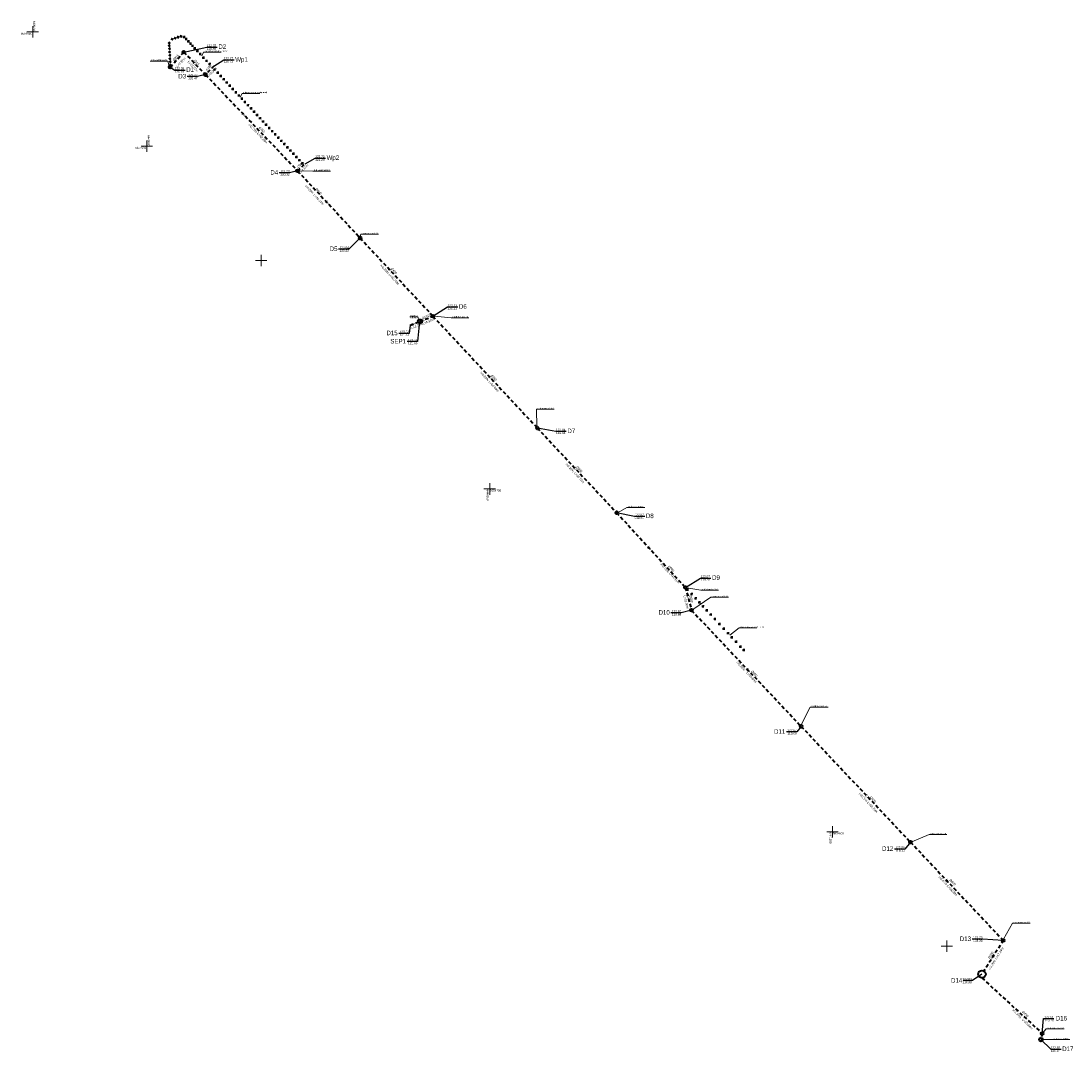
# Model space of a CAD drawing. Header units: metres. Extents: x 0 to 6446955, y 0 to 5658558.
# Tile 1 of 188: x 6438353 to 6438812, y 5653968 to 5654419. Entities that reach past the tile are written whole.
import ezdxf
from ezdxf.enums import TextEntityAlignment as Align

# ---------------------------------------------------------------- set-up
doc = ezdxf.new("R2010")
doc.units = ezdxf.units.M
doc.header["$MEASUREMENT"] = 0
doc.linetypes.add('1.5_1.0', pattern=[2.5, 1.5, -1])
doc.layers.get('0').update_dxf_attribs({"color": 2, "linetype": 'CONTINUOUS', "lineweight": 5})
for name, color, linetype, lineweight in [('!kanalizacja deszczowa', 24, '1.5_1.0', 40), ('!kanalizacja tłoczna', 240, '1.5_1.0', 40), ('!odcinek do zamulenia', 4, 'CONTINUOUS', 40), ('!opisy', 24, 'CONTINUOUS', 18), ('!studnie', 24, 'CONTINUOUS', 40), ('Warstwa 63', 7, 'CONTINUOUS', 0)]:
    doc.layers.add(name, color=color, linetype=linetype, lineweight=lineweight)
for name, color, linetype in [('Liczby', 24, 'CONTINUOUS'), ('Linie_odn', 24, 'CONTINUOUS'), ('Opis_PZ', 24, 'CONTINUOUS'), ('Teksty', 24, 'CONTINUOUS'), ('Wymiary', 7, 'CONTINUOUS')]:
    doc.layers.add(name, color=color, linetype=linetype)
doc.styles.add('MapaZas', font='geodezja.shx', dxfattribs={"width": 0.9})
doc.styles.get("Standard").update_dxf_attribs({"font": 'Working1250', "width": 0.75})

msp = doc.modelspace()

# ---------------------------------------------------------------- linework, layer by layer
at = {"layer": '!kanalizacja deszczowa'}
for points in [[(6438417.9, 5654398.63), (6438423.8, 5654405.25)], [(6438423.8, 5654405.25), (6438433.34, 5654395.37), (6438473.66, 5654353.29), (6438501.03, 5654323.92), (6438532.89, 5654289.7), (6438578.56, 5654240.8), (6438613.27, 5654203.74), (6438643.33, 5654171.05), (6438646.08, 5654161.02), (6438694.01, 5654110.28), (6438741.86, 5654059.61), (6438782.44, 5654016.64), (6438773.14, 5654001.86)], [(6438437.05, 5654399.13), (6438433.34, 5654395.37)], [(6438473.66, 5654353.29), (6438476.93, 5654356.34)], [(6438522.95, 5654285.73), (6438527.18, 5654287.43), (6438532.89, 5654289.7)], [(6438799.48, 5653975.94), (6438798.94, 5653973.23)]]:
    msp.add_lwpolyline(points, dxfattribs=at)
at = {"layer": '!kanalizacja deszczowa', "linetype": 'ByBlock'}
for points in [[(6438420.85, 5654401.94, 0.1, 0.1, 0), (6438419.53, 5654401.23, 0.1, 0.1, 0), (6438420.3, 5654400.55, 0.1, 0.1, 0)], [(6438429.28, 5654399.55, 0.1, 0.1, 0), (6438428.63, 5654401.06, 0.1, 0.1, 0), (6438427.8, 5654400.29, 0.1, 0.1, 0)], [(6438450.67, 5654377.25, 0.1, 0.1, 0), (6438450.02, 5654378.77, 0.1, 0.1, 0), (6438449.2, 5654378, 0.1, 0.1, 0)], [(6438487.23, 5654338.73, 0.1, 0.1, 0), (6438486.58, 5654340.25, 0.1, 0.1, 0), (6438485.75, 5654339.48, 0.1, 0.1, 0)], [(6438514.68, 5654309.23, 0.1, 0.1, 0), (6438514.03, 5654310.74, 0.1, 0.1, 0), (6438513.2, 5654309.97, 0.1, 0.1, 0)], [(6438524.99, 5654286.54, 0.1, 0.1, 0), (6438523.49, 5654286.5, 0.1, 0.1, 0), (6438523.87, 5654285.55, 0.1, 0.1, 0)], [(6438529.96, 5654288.52, 0.1, 0.1, 0), (6438528.47, 5654288.47, 0.1, 0.1, 0), (6438528.85, 5654287.52, 0.1, 0.1, 0)], [(6438558.57, 5654262.21, 0.1, 0.1, 0), (6438557.93, 5654263.73, 0.1, 0.1, 0), (6438557.1, 5654262.96, 0.1, 0.1, 0)], [(6438595.92, 5654222.27, 0.1, 0.1, 0), (6438595.27, 5654223.79, 0.1, 0.1, 0), (6438594.45, 5654223.02, 0.1, 0.1, 0)], [(6438628.3, 5654187.4, 0.1, 0.1, 0), (6438627.54, 5654189.23, 0.1, 0.1, 0), (6438626.55, 5654188.31, 0.1, 0.1, 0)], [(6438644.71, 5654166.04, 0.1, 0.1, 0), (6438644.87, 5654168.01, 0.1, 0.1, 0), (6438643.56, 5654167.65, 0.1, 0.1, 0)], [(6438671.65, 5654133.95, 0.1, 0.1, 0), (6438670.87, 5654135.76, 0.1, 0.1, 0), (6438669.88, 5654134.83, 0.1, 0.1, 0)], [(6438723.75, 5654078.78, 0.1, 0.1, 0), (6438722.97, 5654080.6, 0.1, 0.1, 0), (6438721.98, 5654079.67, 0.1, 0.1, 0)], [(6438758.69, 5654041.79, 0.1, 0.1, 0), (6438757.91, 5654043.61, 0.1, 0.1, 0), (6438756.92, 5654042.68, 0.1, 0.1, 0)], [(6438777.2, 5654008.33, 0.1, 0.1, 0), (6438778.77, 5654009.54, 0.1, 0.1, 0), (6438777.63, 5654010.27, 0.1, 0.1, 0)]]:
    msp.add_lwpolyline(points, format="xyseb", close=True, dxfattribs=at)
at = {"layer": '!kanalizacja tłoczna'}
msp.add_lwpolyline([(6438773.14, 5654000.21), (6438799.48, 5653975.94)], dxfattribs=at)
at = {"layer": '!kanalizacja tłoczna', "linetype": 'Continuous'}
msp.add_circle((6438773.14, 5654001.86), 1.65, dxfattribs=at)
at = {"layer": '!odcinek do zamulenia'}
for p, q in [((6438418.27, 5654411.15), (6438419.15, 5654410.7)), ((6438418.94, 5654411.37), (6438418.48, 5654410.49)), ((6438419.58, 5654411.58), (6438420.46, 5654411.13)), ((6438420.25, 5654411.79), (6438419.8, 5654410.91)), ((6438420.8, 5654411.97), (6438421.68, 5654411.51)), ((6438421.47, 5654412.18), (6438421.02, 5654411.3)), ((6438422.06, 5654412.37), (6438422.94, 5654411.91)), ((6438422.73, 5654412.58), (6438422.27, 5654411.7)), ((6438423.49, 5654411.96), (6438424.47, 5654411.83)), ((6438424.05, 5654412.39), (6438423.92, 5654411.41)), ((6438424.38, 5654411.02), (6438425.36, 5654410.88)), ((6438424.94, 5654411.44), (6438424.8, 5654410.46)), ((6438425.3, 5654410.03), (6438426.28, 5654409.89)), ((6438425.86, 5654410.45), (6438425.72, 5654409.47)), ((6438416.99, 5654409.62), (6438417.7, 5654408.92)), ((6438417.69, 5654409.62), (6438417, 5654408.92)), ((6438417.06, 5654408.42), (6438417.76, 5654407.72)), ((6438417.76, 5654408.42), (6438417.06, 5654407.72)), ((6438417.83, 5654407.11), (6438417.13, 5654406.4)), ((6438417.13, 5654407.1), (6438417.83, 5654406.41)), ((6438417.19, 5654405.68), (6438417.9, 5654404.99)), ((6438417.89, 5654405.69), (6438417.2, 5654404.98)), ((6438426.29, 5654408.97), (6438427.27, 5654408.83)), ((6438426.85, 5654409.39), (6438426.72, 5654408.41)), ((6438427.16, 5654408.04), (6438428.14, 5654407.91)), ((6438427.72, 5654408.46), (6438427.58, 5654407.48)), ((6438428.12, 5654407.01), (6438429.1, 5654406.88)), ((6438428.68, 5654407.43), (6438428.55, 5654406.45)), ((6438429.3, 5654405.75), (6438430.28, 5654405.62)), ((6438429.85, 5654406.18), (6438429.72, 5654405.2)), ((6438417.27, 5654404.2), (6438417.98, 5654403.51)), ((6438417.97, 5654404.21), (6438417.28, 5654403.5)), ((6438418.05, 5654402.71), (6438417.35, 5654402)), ((6438417.35, 5654402.7), (6438418.05, 5654402.01)), ((6438417.42, 5654401.41), (6438418.13, 5654400.71)), ((6438418.12, 5654401.41), (6438417.43, 5654400.71)), ((6438430.53, 5654404.44), (6438431.51, 5654404.3)), ((6438431.08, 5654404.86), (6438430.95, 5654403.88)), ((6438431.96, 5654402.9), (6438432.94, 5654402.77)), ((6438432.52, 5654403.33), (6438432.38, 5654402.35)), ((6438433.29, 5654401.48), (6438434.27, 5654401.34)), ((6438433.85, 5654401.9), (6438433.71, 5654400.92)), ((6438417.49, 5654400.01), (6438418.2, 5654399.32)), ((6438418.19, 5654400.02), (6438417.5, 5654399.31)), ((6438434.62, 5654400.06), (6438435.6, 5654399.92)), ((6438435.18, 5654400.48), (6438435.05, 5654399.5)), ((6438436.81, 5654397.72), (6438437.79, 5654397.58)), ((6438437.37, 5654398.14), (6438437.23, 5654397.16)), ((6438438.13, 5654396.31), (6438439.11, 5654396.17)), ((6438438.68, 5654396.73), (6438438.55, 5654395.75)), ((6438439.46, 5654394.88), (6438440.44, 5654394.75)), ((6438440.01, 5654395.3), (6438439.88, 5654394.32)), ((6438440.79, 5654393.46), (6438441.77, 5654393.32)), ((6438441.34, 5654393.88), (6438441.21, 5654392.9)), ((6438442.12, 5654392.03), (6438443.1, 5654391.9)), ((6438442.67, 5654392.45), (6438442.54, 5654391.47)), ((6438443.45, 5654390.61), (6438444.43, 5654390.47)), ((6438444, 5654391.03), (6438443.87, 5654390.05)), ((6438444.78, 5654389.18), (6438445.76, 5654389.05)), ((6438445.33, 5654389.61), (6438445.2, 5654388.62)), ((6438446.11, 5654387.76), (6438447.09, 5654387.62)), ((6438446.66, 5654388.18), (6438446.53, 5654387.2)), ((6438447.44, 5654386.33), (6438448.42, 5654386.2)), ((6438447.99, 5654386.76), (6438447.86, 5654385.78)), ((6438448.76, 5654384.92), (6438449.74, 5654384.79)), ((6438449.31, 5654385.34), (6438449.18, 5654384.36)), ((6438450.07, 5654383.5), (6438451.05, 5654383.36)), ((6438450.63, 5654383.92), (6438450.5, 5654382.94)), ((6438451.96, 5654382.51), (6438451.83, 5654381.53)), ((6438451.4, 5654382.08), (6438452.38, 5654381.95)), ((6438452.73, 5654380.66), (6438453.71, 5654380.52)), ((6438453.29, 5654381.08), (6438453.16, 5654380.1)), ((6438454.06, 5654379.24), (6438455.04, 5654379.1)), ((6438454.62, 5654379.66), (6438454.49, 5654378.68)), ((6438455.38, 5654377.82), (6438456.36, 5654377.69)), ((6438455.94, 5654378.25), (6438455.81, 5654377.27)), ((6438456.7, 5654376.4), (6438457.68, 5654376.26)), ((6438457.26, 5654376.82), (6438457.12, 5654375.84)), ((6438458.04, 5654374.97), (6438459.03, 5654374.84)), ((6438458.6, 5654375.39), (6438458.47, 5654374.41)), ((6438459.36, 5654373.55), (6438460.34, 5654373.41)), ((6438459.92, 5654373.97), (6438459.79, 5654372.99)), ((6438460.7, 5654372.13), (6438461.68, 5654371.99)), ((6438461.26, 5654372.55), (6438461.12, 5654371.57)), ((6438462.02, 5654370.71), (6438463, 5654370.58)), ((6438462.58, 5654371.14), (6438462.44, 5654370.16)), ((6438463.34, 5654369.33), (6438464.32, 5654369.2)), ((6438463.9, 5654369.75), (6438463.77, 5654368.77)), ((6438464.66, 5654367.91), (6438465.64, 5654367.77)), ((6438465.22, 5654368.33), (6438465.08, 5654367.35)), ((6438465.98, 5654366.49), (6438466.96, 5654366.35)), ((6438466.54, 5654366.91), (6438466.4, 5654365.93)), ((6438467.3, 5654365.07), (6438468.28, 5654364.93)), ((6438467.85, 5654365.49), (6438467.72, 5654364.51)), ((6438469.18, 5654364.07), (6438469.05, 5654363.08)), ((6438468.62, 5654363.64), (6438469.6, 5654363.51)), ((6438469.94, 5654362.25), (6438470.92, 5654362.11)), ((6438470.5, 5654362.67), (6438470.37, 5654361.69)), ((6438471.26, 5654360.83), (6438472.24, 5654360.7)), ((6438471.82, 5654361.26), (6438471.69, 5654360.27)), ((6438472.58, 5654359.41), (6438473.56, 5654359.27)), ((6438473.14, 5654359.83), (6438473, 5654358.85)), ((6438473.9, 5654358.03), (6438474.88, 5654357.9)), ((6438474.46, 5654358.45), (6438474.33, 5654357.47)), ((6438475.22, 5654356.6), (6438476.2, 5654356.46)), ((6438475.78, 5654357.02), (6438475.64, 5654356.04)), ((6438643.76, 5654170.14), (6438644.74, 5654170.01)), ((6438644.31, 5654170.57), (6438644.18, 5654169.58)), ((6438645.54, 5654168.22), (6438646.52, 5654168.09)), ((6438646.1, 5654168.65), (6438645.96, 5654167.67)), ((6438647.3, 5654166.34), (6438648.28, 5654166.2)), ((6438647.86, 5654166.76), (6438647.72, 5654165.78)), ((6438648.93, 5654164.58), (6438649.91, 5654164.44)), ((6438649.49, 5654165), (6438649.36, 5654164.02)), ((6438650.5, 5654162.89), (6438651.48, 5654162.76)), ((6438651.06, 5654163.32), (6438650.92, 5654162.34)), ((6438652.2, 5654161.06), (6438653.18, 5654160.93)), ((6438652.76, 5654161.49), (6438652.63, 5654160.51)), ((6438653.87, 5654159.27), (6438654.85, 5654159.13)), ((6438654.43, 5654159.69), (6438654.29, 5654158.71)), ((6438655.74, 5654157.26), (6438656.72, 5654157.12)), ((6438656.3, 5654157.68), (6438656.17, 5654156.7)), ((6438657.75, 5654155.1), (6438658.73, 5654154.96)), ((6438658.31, 5654155.52), (6438658.18, 5654154.54)), ((6438659.63, 5654153.08), (6438660.61, 5654152.95)), ((6438660.18, 5654153.51), (6438660.05, 5654152.52)), ((6438661.47, 5654151.11), (6438662.45, 5654150.97)), ((6438662.02, 5654151.53), (6438661.89, 5654150.55)), ((6438663.13, 5654149.31), (6438664.11, 5654149.18)), ((6438663.69, 5654149.73), (6438663.56, 5654148.75)), ((6438664.97, 5654147.33), (6438665.95, 5654147.2)), ((6438665.53, 5654147.76), (6438665.4, 5654146.78)), ((6438666.92, 5654145.25), (6438667.9, 5654145.11)), ((6438667.47, 5654145.67), (6438667.34, 5654144.69)), ((6438668.33, 5654143.73), (6438669.31, 5654143.59)), ((6438668.88, 5654144.15), (6438668.75, 5654143.17))]:
    msp.add_line(p, q, dxfattribs=at)
at = {"layer": '!opisy', "color": 24}
for points in [[(6438409.06, 5654401.3), (6438416.86, 5654401.3), (6438417.49, 5654399.06)], [(6438440.26, 5654405.19), (6438432.46, 5654405.19), (6438431.71, 5654403.64)], [(6438457.12, 5654387.14), (6438449.32, 5654387.14), (6438448.57, 5654385.59)], [(6438488.05, 5654353.19), (6438480.25, 5654353.19), (6438474.26, 5654353.26)], [(6438509.11, 5654325.55), (6438501.31, 5654325.55), (6438500.99, 5654324.51)], [(6438522.82, 5654289.43), (6438526.22, 5654289.43), (6438526.78, 5654288.24)], [(6438548.63, 5654288.99), (6438540.83, 5654288.99), (6438533.49, 5654289.68)], [(6438585.94, 5654248.99), (6438578.14, 5654248.99), (6438578.34, 5654241.35)], [(6438625.54, 5654206), (6438617.74, 5654206), (6438613.87, 5654203.8)], [(6438657.85, 5654169.83), (6438650.05, 5654169.83), (6438643.91, 5654170.93)], [(6438662.27, 5654166.73), (6438654.47, 5654166.73), (6438646.59, 5654161.37)], [(6438674.62, 5654153.33), (6438666.82, 5654153.33), (6438662.81, 5654150.12)], [(6438705.76, 5654118.66), (6438697.96, 5654118.66), (6438694.02, 5654110.88)], [(6438757.8, 5654062.95), (6438750, 5654062.95), (6438742.43, 5654059.8)], [(6438794.24, 5654024.12), (6438786.44, 5654024.12), (6438782.63, 5654017.21)], [(6438809.1, 5653977.88), (6438801.3, 5653977.88), (6438799.48, 5653975.94)], [(6438811.52, 5653973.23), (6438803.72, 5653973.23), (6438798.96, 5653973.23)]]:
    msp.add_lwpolyline(points, dxfattribs=at)
at = {"layer": '!studnie'}
for centre, radius in [((6438423.8, 5654405.25), 0.6), ((6438417.9, 5654398.63), 0.6), ((6438433.34, 5654395.37), 0.6), ((6438473.66, 5654353.29), 0.6), ((6438501.03, 5654323.92), 0.6), ((6438527.18, 5654287.43), 0.9), ((6438532.89, 5654289.7), 0.6), ((6438578.56, 5654240.8), 0.6), ((6438613.27, 5654203.74), 0.6), ((6438643.34, 5654171.06), 0.6), ((6438646.08, 5654161.05), 0.6), ((6438694.01, 5654110.28), 0.6), ((6438741.86, 5654059.61), 0.6), ((6438782.44, 5654016.64), 0.6), ((6438798.94, 5653973.23), 0.8), ((6438799.48, 5653975.94), 0.6)]:
    msp.add_circle(centre, radius, dxfattribs=at)
at = {"color": 0, "lineweight": 13}
for p, q in [((6438357.72, 5654411.61), (6438357.72, 5654416.61)), ((6438357.72, 5654411.61), (6438357.72, 5654416.61)), ((6438355.22, 5654414.11), (6438360.22, 5654414.11)), ((6438355.22, 5654414.11), (6438360.22, 5654414.11)), ((6438405.22, 5654364.11), (6438407.72, 5654364.11)), ((6438405.22, 5654364.11), (6438407.72, 5654364.11)), ((6438407.72, 5654361.61), (6438407.72, 5654366.61)), ((6438407.72, 5654361.61), (6438407.72, 5654366.61)), ((6438407.72, 5654361.61), (6438407.72, 5654366.61)), ((6438407.72, 5654361.61), (6438407.72, 5654366.61)), ((6438407.72, 5654361.61), (6438407.72, 5654364.52)), ((6438407.72, 5654361.61), (6438407.72, 5654364.52)), ((6438407.72, 5654364.11), (6438410.22, 5654364.11)), ((6438407.72, 5654364.11), (6438410.22, 5654364.11)), ((6438455.22, 5654314.11), (6438460.22, 5654314.11)), ((6438455.22, 5654314.11), (6438460.22, 5654314.11)), ((6438455.22, 5654314.11), (6438460.22, 5654314.11)), ((6438455.22, 5654314.11), (6438460.22, 5654314.11)), ((6438457.72, 5654311.61), (6438457.72, 5654316.61)), ((6438457.72, 5654311.61), (6438457.72, 5654316.61)), ((6438457.72, 5654311.61), (6438457.72, 5654316.61)), ((6438457.72, 5654311.61), (6438457.72, 5654316.61)), ((6438555.22, 5654214.11), (6438560.22, 5654214.11)), ((6438555.22, 5654214.11), (6438560.22, 5654214.11)), ((6438555.22, 5654214.11), (6438560.22, 5654214.11)), ((6438555.22, 5654214.11), (6438560.22, 5654214.11)), ((6438555.22, 5654214.11), (6438560.22, 5654214.11)), ((6438555.22, 5654214.11), (6438560.22, 5654214.11)), ((6438557.72, 5654214.11), (6438557.72, 5654216.61)), ((6438557.72, 5654214.11), (6438557.72, 5654216.61)), ((6438557.72, 5654214.11), (6438557.72, 5654216.61)), ((6438557.72, 5654214.11), (6438557.72, 5654216.61)), ((6438557.72, 5654211.61), (6438557.72, 5654214.11)), ((6438557.72, 5654211.61), (6438557.72, 5654214.11)), ((6438707.72, 5654061.61), (6438707.72, 5654066.61)), ((6438707.72, 5654061.61), (6438707.72, 5654066.61)), ((6438705.22, 5654064.11), (6438710.22, 5654064.11)), ((6438705.22, 5654064.11), (6438710.22, 5654064.11)), ((6438757.72, 5654011.61), (6438757.72, 5654016.61)), ((6438757.72, 5654011.61), (6438757.72, 5654016.61)), ((6438755.22, 5654014.11), (6438760.22, 5654014.11)), ((6438755.22, 5654014.11), (6438760.22, 5654014.11))]:
    msp.add_line(p, q, dxfattribs=at)
at = {"layer": 'Linie_odn'}
for points in [[(6438423.8, 5654405.25), (6438433.97, 5654407.43), (6438438.47, 5654407.43)], [(6438437.05, 5654399.13), (6438441.36, 5654401.83), (6438445.86, 5654401.83)], [(6438417.88, 5654398.66), (6438419.92, 5654397.4), (6438424.42, 5654397.4)], [(6438433.33, 5654395.38), (6438429.84, 5654394.51), (6438425.34, 5654394.51)], [(6438476.93, 5654356.34), (6438481.35, 5654358.85), (6438485.85, 5654358.85)], [(6438473.65, 5654353.3), (6438470.15, 5654352.45), (6438465.65, 5654352.45)], [(6438501.02, 5654323.93), (6438496.11, 5654319.01), (6438491.61, 5654319.01)], [(6438532.89, 5654289.71), (6438539.26, 5654293.76), (6438543.76, 5654293.76)], [(6438527.03, 5654287.36), (6438526.06, 5654278.57), (6438521.56, 5654278.57)], [(6438522.95, 5654285.75), (6438522.43, 5654282.19), (6438517.93, 5654282.19)], [(6438578.56, 5654240.82), (6438586.72, 5654239.34), (6438591.22, 5654239.34)], [(6438613.27, 5654203.76), (6438621.05, 5654202.16), (6438625.55, 5654202.16)], [(6438643.33, 5654171.07), (6438650.03, 5654175.16), (6438654.53, 5654175.16)], [(6438646.07, 5654161.04), (6438641.51, 5654159.93), (6438637.01, 5654159.93)], [(6438694.01, 5654110.28), (6438692.05, 5654107.82), (6438687.55, 5654107.82)], [(6438741.86, 5654059.61), (6438739.31, 5654056.59), (6438734.81, 5654056.59)], [(6438782.44, 5654016.64), (6438773.34, 5654017.16), (6438768.84, 5654017.16)], [(6438773.14, 5654001.9), (6438769.01, 5653999.02), (6438764.91, 5653999.02)], [(6438799.48, 5653975.94), (6438800.1, 5653982.4), (6438804.6, 5653982.4)], [(6438798.94, 5653973.25), (6438803.27, 5653969.03), (6438807.77, 5653969.03)]]:
    msp.add_lwpolyline(points, dxfattribs=at)

# ---------------------------------------------------------------- texts
at = {"layer": '!opisy', "color": 24, "char_height": 0.5, "attachment_point": 1}
for s, insert, width in [('odcinek do wyłączenia z eksploatacji', (6438433.04, 5654405.92), 9.1173), ('studnia rewizyjna %%C1200', (6438409.64, 5654402.02), 7.1), ('odcinek do wyłączenia z eksploatacji', (6438449.9, 5654387.87), 9.1173), ('studnia rewizyjna %%C1200', (6438480.83, 5654353.91), 7.1), ('studnia rewizyjna %%C1200', (6438501.89, 5654326.27), 7.1), ('separator z\\Posadnikiem', (6438523, 5654290.16), 3.3087), ('studnia rewizyjna %%C1200', (6438541.41, 5654289.71), 7.1), ('studnia rewizyjna %%C1200', (6438578.71, 5654249.71), 7.1), ('studnia rewizyjna %%C1200', (6438618.32, 5654206.72), 7.1), ('studnia rewizyjna %%C1200', (6438650.62, 5654170.55), 7.1), ('studnia rewizyjna %%C1200', (6438655.05, 5654167.46), 7.1), ('odcinek do wyłączenia z eksploatacji', (6438667.4, 5654154.05), 9.1173), ('studnia rewizyjna %%C1200', (6438698.53, 5654119.39), 7.1), ('studnia rewizyjna %%C1200', (6438750.58, 5654063.67), 7.1), ('studnia rewizyjna %%C1200', (6438787.02, 5654024.84), 7.1), ('studnia rozprężna %%C1200', (6438801.88, 5653978.6), 7.1), ('studnia rewizyjna %%C1600', (6438804.3, 5653973.96), 7.1)]:
    msp.add_mtext(s, dxfattribs=dict(at, insert=insert, width=width))
at = {"layer": 'Liczby', "color": 24, "width": 0.8}
for s, rotation, p in [('L=8.87m', 48, (6438421.2, 5654398.48)), ('L=13.72m', 314, (6438425.41, 5654400.83)), ('L=5,30m', 44.8013, (6438434.72, 5654394.36)), ('L=58.28m', 314, (6438455.74, 5654369.46)), ('L=4,47m', 44.8013, (6438474.79, 5654351.93)), ('L=40.15m', 313, (6438480.46, 5654342.62)), ('L=46,76m', 313, (6438513.37, 5654307.77)), ('L=4.39m', 22, (6438523.61, 5654283.99)), ('L=6.31m', 22, (6438528.58, 5654285.97)), ('L=66,90m', 313, (6438557.09, 5654260.85)), ('L=50.78m', 313, (6438594.44, 5654220.92)), ('L=44.41m', 313, (6438636.04, 5654177.08)), ('L=10.40m', 285, (6438642.39, 5654167.41)), ('L=69,80m', 313, (6438669.88, 5654133.54)), ('L=69,70m', 313, (6438722.79, 5654076.75)), ('L=59,09m', 313, (6438757.66, 5654040.32)), ('L=17.44m', 58, (6438779.54, 5654008.18))]:
    msp.add_text(s, height=1, rotation=rotation, dxfattribs=at).set_placement(p)
for s, rotation, p in [('i=0.25%', 314, (6438455.4, 5654369.82)), ('i=0.25%', 313, (6438480.12, 5654342.99)), ('i=0.25%', 313, (6438513.03, 5654308.14)), ('i=0.25%', 313, (6438556.75, 5654261.22)), ('i=0.25%', 313, (6438594.1, 5654221.28)), ('i=0.25%', 313, (6438635.7, 5654177.45)), ('i=0.25%', 313, (6438668.89, 5654134.55)), ('i=0.25%', 313, (6438722.45, 5654077.11)), ('i=0.67%', 313, (6438757.32, 5654040.68)), ('i=0.25%', 58, (6438779.28, 5654007.76))]:
    msp.add_text(s, height=1, rotation=rotation, dxfattribs=at).set_placement(p, align=Align.RIGHT)
at = {"layer": 'Liczby', "color": 240, "width": 0.8}
msp.add_text('i=1.34%', height=1, rotation=314, dxfattribs=at).set_placement((6438789.85, 5653982.43), align=Align.RIGHT)
msp.add_text('L=35.84m', height=1, rotation=314, dxfattribs=at).set_placement((6438790.61, 5653981.86))
at = {"layer": 'Opis_PZ', "width": 0.8}
for s, p in [('D2', (6438438.97, 5654406.63)), ('Wp1', (6438446.36, 5654401.03)), ('D1', (6438424.92, 5654396.6)), ('Wp2', (6438486.35, 5654358.05)), ('D6', (6438544.26, 5654292.96)), ('D7', (6438591.72, 5654238.54)), ('D8', (6438626.05, 5654201.36)), ('D9', (6438655.03, 5654174.36)), ('D16', (6438805.42, 5653981.59)), ('D17', (6438808.27, 5653968.23))]:
    msp.add_text(s, height=2, dxfattribs=at).set_placement(p)
for s, p in [('D3', (6438424.84, 5654393.71)), ('D4', (6438465.15, 5654351.65)), ('D5', (6438491.11, 5654318.21)), ('D15', (6438517.43, 5654281.39)), ('SEP1', (6438521.06, 5654277.77)), ('D10', (6438636.51, 5654159.13)), ('D11', (6438687.05, 5654107.02)), ('D12', (6438734.31, 5654055.79)), ('D13', (6438768.34, 5654016.36)), ('D14', (6438764.51, 5653998.12))]:
    msp.add_text(s, height=2, dxfattribs=at).set_placement(p, align=Align.RIGHT)
at = {"layer": 'Teksty', "width": 0.8}
for s, p in [('122.32', (6438433.97, 5654407.63)), ('120.65', (6438433.97, 5654406.23)), ('122.27', (6438441.36, 5654402.03)), ('120.72', (6438441.36, 5654400.63)), ('122.35', (6438419.92, 5654397.6)), ('120.75', (6438419.92, 5654396.2)), ('122.73', (6438481.35, 5654359.05)), ('121.23', (6438481.35, 5654357.65)), ('123.13', (6438539.26, 5654293.96)), ('120.11', (6438539.26, 5654292.56)), ('122.84', (6438586.72, 5654239.54)), ('119.94', (6438586.72, 5654238.14)), ('122.62', (6438621.05, 5654202.36)), ('119.81', (6438621.05, 5654200.96)), ('122.57', (6438650.03, 5654175.36)), ('119.70', (6438650.03, 5654173.96)), ('122.91', (6438800.42, 5653982.59)), ('120.70', (6438800.42, 5653981.19)), ('122.92', (6438803.27, 5653969.23)), ('120.64', (6438803.27, 5653967.83))]:
    msp.add_text(s, height=1, dxfattribs=at).set_placement(p)
for s, p in [('122.27', (6438429.84, 5654394.71)), ('120.47', (6438429.84, 5654393.31)), ('122.73', (6438470.15, 5654352.65)), ('120.32', (6438470.15, 5654351.25)), ('123.04', (6438496.11, 5654319.21)), ('120.22', (6438496.11, 5654317.81)), ('123.53', (6438522.43, 5654282.39)), ('121.57', (6438522.43, 5654280.99)), ('123.53', (6438526.06, 5654278.77)), ('121.55', (6438526.06, 5654277.37)), ('122.62', (6438641.51, 5654160.13)), ('119.68', (6438641.51, 5654158.73)), ('122.87', (6438692.05, 5654108.02)), ('119.50', (6438692.05, 5654106.62)), ('122.80', (6438739.31, 5654056.79)), ('119.33', (6438739.31, 5654055.39)), ('122.73', (6438773.34, 5654017.36)), ('118.93', (6438773.34, 5654015.96)), ('122.81', (6438768.71, 5653999.22)), ('118.88', (6438768.71, 5653997.82))]:
    msp.add_text(s, height=1, dxfattribs=at).set_placement(p, align=Align.RIGHT)
at = {"layer": 'Warstwa 63', "color": 18, "linetype": 'Continuous', "lineweight": 13, "true_color": 0x000000, "style": 'MapaZas', "width": 0.9}
for s, p in [('6440750', (6438358.01, 5654418.91)), ('6440800', (6438408.01, 5654368.91)), ('6440950', (6438556.4, 5654213.87)), ('6441100', (6438706.4, 5654063.87))]:
    msp.add_text(s, height=0.898, rotation=270, dxfattribs=at).set_placement(p)
for s, p in [('5654950', (6438352.58, 5654412.9)), ('5654900', (6438402.58, 5654362.9)), ('5654750', (6438557.89, 5654213)), ('5654600', (6438707.89, 5654063))]:
    msp.add_text(s, height=0.898, dxfattribs=at).set_placement(p)
at = {"layer": 'Wymiary', "color": 24, "width": 0.8}
for s, rotation, p in [('%%C315', 48, (6438419.66, 5654401.29)), ('∅315', 314, (6438428.02, 5654401.57)), ('∅160', 44.8013, (6438433.95, 5654396.96)), ('∅350', 314, (6438456.61, 5654372.08)), ('∅160', 44.8013, (6438474.02, 5654354.52)), ('%%C400', 313, (6438481.38, 5654345.23)), ('%%C400', 313, (6438514.29, 5654310.38)), ('Dn315', 22, (6438528.31, 5654288.34)), ('∅450', 313, (6438558.11, 5654263.55)), ('%%C500', 313, (6438595.46, 5654223.61)), ('∅500', 313, (6438635.77, 5654180.08)), ('%%C600', 285, (6438644.98, 5654167.46)), ('%%C600', 313, (6438672.01, 5654134.25)), ('%%C600', 313, (6438723.91, 5654079.09)), ('%%C600', 313, (6438758.81, 5654042.9)), ('%%C600', 58, (6438776.56, 5654008.53))]:
    msp.add_text(s, height=1, rotation=rotation, dxfattribs=at).set_placement(p)
at = {"layer": 'Wymiary', "color": 240, "width": 0.8}
msp.add_text('%%C450', height=1, rotation=314, dxfattribs=at).set_placement((6438790.66, 5653985.3))

doc.saveas('drawing.dxf')
